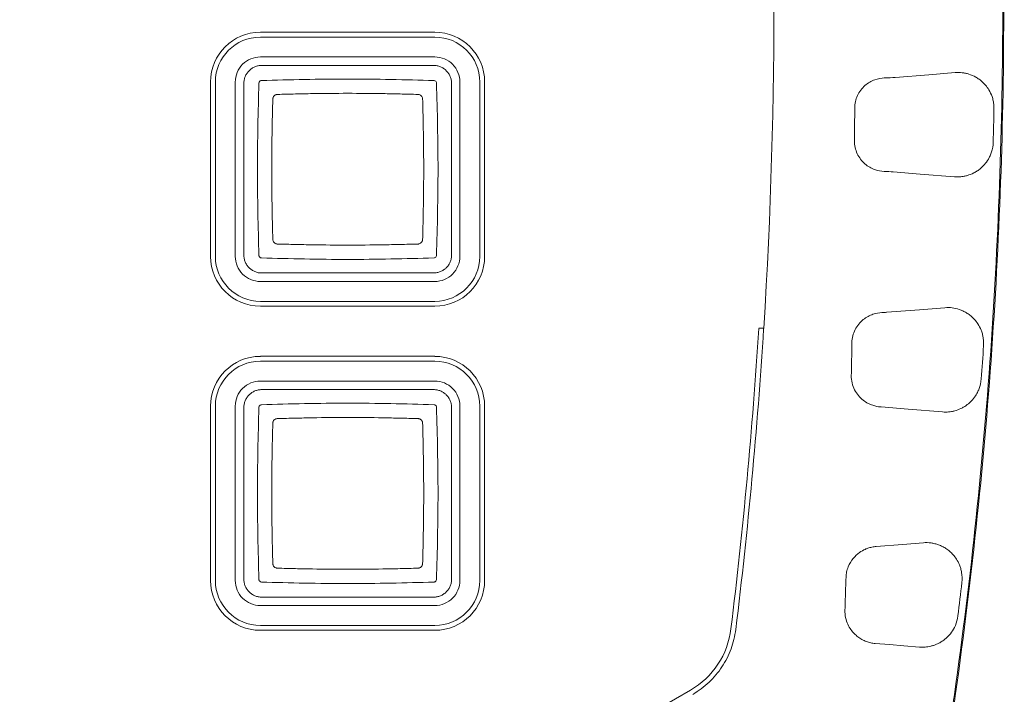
# Model space of a CAD drawing. Header units: inches. Extents: x 0.3 to 21.7, y 0.2 to 16.6.
# Tile 10 of 18: x 10.6 to 12.7, y 10 to 11.3. Entities that reach past the tile are written whole.
import ezdxf

# ---------------------------------------------------------------- set-up
doc = ezdxf.new("R2010")
doc.units = ezdxf.units.IN
doc.header["$MEASUREMENT"] = 0

msp = doc.modelspace()

# ---------------------------------------------------------------- linework, layer by layer
at = {"color": 7, "linetype": 'Continuous', "lineweight": 15}
for p, q in [((11.1441, 11.3216), (11.5041, 11.3216)), ((11.1441, 11.3116), (11.5041, 11.3116)), ((11.5041, 11.2705), (11.1441, 11.2705)), ((11.1472, 11.253), (11.5015, 11.253)), ((11.0413, 10.8588), (11.0413, 11.2188)), ((11.0513, 10.8588), (11.0513, 11.2188)), ((11.0924, 11.2188), (11.0924, 10.8588)), ((11.11, 10.8617), (11.11, 11.2159)), ((11.5386, 11.2159), (11.5386, 10.8617)), ((11.5558, 10.8588), (11.5558, 11.2188)), ((11.5968, 11.2188), (11.5968, 10.8588)), ((11.6068, 11.2188), (11.6068, 10.8588)), ((12.6575, 11.1648), (12.6575, 11.1632)), ((11.1441, 10.8071), (11.5041, 10.8071)), ((11.5015, 10.8246), (11.1472, 10.8246)), ((11.5041, 10.7661), (11.1441, 10.7661)), ((11.5041, 10.7561), (11.1441, 10.7561)), ((12.1723, 10.7104), (12.1826, 10.7104)), ((11.1441, 10.6526), (11.5041, 10.6526)), ((11.1441, 10.6426), (11.5041, 10.6426)), ((11.5041, 10.6015), (11.1441, 10.6015)), ((11.1472, 10.5839), (11.5015, 10.5839)), ((11.0413, 10.1898), (11.0413, 10.5498)), ((11.0513, 10.1898), (11.0513, 10.5498)), ((11.0924, 10.5498), (11.0924, 10.1898)), ((11.11, 10.1926), (11.11, 10.5468)), ((11.5386, 10.5468), (11.5386, 10.1926)), ((11.5558, 10.1898), (11.5558, 10.5498)), ((11.5968, 10.5498), (11.5968, 10.1898)), ((11.6068, 10.5498), (11.6068, 10.1898)), ((11.1441, 10.1381), (11.5041, 10.1381)), ((11.5015, 10.1555), (11.1472, 10.1555)), ((11.5041, 10.0971), (11.1441, 10.0971)), ((11.5041, 10.0871), (11.1441, 10.0871)), ((11.5523, 9.6871), (12.0312, 9.9636))]:
    msp.add_line(p, q, dxfattribs=at)
at = {"color": 7, "linetype": 'Continuous', "lineweight": 15, "flags": 128}
for points in [[(12.4539, 11.2284), (12.5231, 11.2339), (12.5776, 11.2382)], [(12.576, 11.0232), (12.5051, 11.0288), (12.4495, 11.0333)], [(12.4364, 10.7435), (12.5035, 10.7488), (12.5563, 10.753)], [(12.5514, 10.5378), (12.4804, 10.5435), (12.4245, 10.548)], [(12.4144, 10.2601), (12.469, 10.2644), (12.5118, 10.2678)], [(12.5037, 10.0525), (12.4716, 10.0551), (12.442, 10.0575), (12.4124, 10.0598)]]:
    msp.add_lwpolyline(points, dxfattribs=at)
at = {"color": 7, "linetype": 'Continuous', "lineweight": 15}
for centre, radius, start, end in [((1.6221, 11.3733), 10.5813, 356.40798, 4.05136), ((11.1441, 11.2188), 0.1027, 90, 180), ((11.5041, 11.2188), 0.1027, 0, 90), ((11.1441, 11.2188), 0.0927, 90, 180), ((11.5041, 11.2188), 0.0927, 0, 90), ((11.1441, 10.8588), 0.1027, 180, 270), ((11.1441, 10.8588), 0.0927, 180, 270), ((11.5041, 10.8588), 0.0927, 270, 360), ((11.5041, 10.8588), 0.1027, 270, 360), ((1.6221, 11.3733), 10.571, 353.02749, 356.40446), ((1.6221, 11.3733), 10.581, 353.02749, 356.40786), ((11.1441, 10.5498), 0.1027, 90, 180), ((11.5041, 10.5498), 0.1027, 0, 90), ((11.1441, 10.5498), 0.0927, 90, 180), ((11.5041, 10.5498), 0.0927, 0, 90), ((11.1441, 10.1898), 0.1027, 180, 270), ((11.1441, 10.1898), 0.0927, 180, 270), ((11.5041, 10.1898), 0.0927, 270, 360), ((11.5041, 10.1898), 0.1027, 270, 360), ((11.9463, 10.1107), 0.1699, 299.9978, 353.0295)]:
    msp.add_arc(centre, radius, start, end, dxfattribs=at)
for points, knots in [([(8.5307, 13.5042), (9.5141, 13.5042), (10.4975, 13.5042), (11.6038, 13.5042), (11.7267, 13.5042), (11.9111, 13.5042), (11.9725, 13.5042), (12.0494, 13.5042), (12.0647, 13.5042), (12.0954, 13.5042), (12.111, 13.5041), (12.157, 13.5007), (12.187, 13.4952), (12.2456, 13.478), (12.2745, 13.4661), (12.3281, 13.437), (12.3533, 13.4198), (12.4002, 13.3797), (12.4212, 13.3574), (12.4582, 13.3089), (12.4743, 13.2823), (12.5004, 13.2269), (12.5104, 13.1981), (12.5208, 13.1533), (12.5232, 13.1381), (12.5285, 13.1078), (12.5311, 13.0926), (12.544, 13.0169), (12.5538, 12.9562), (12.5998, 12.6523), (12.6278, 12.4078), (12.666, 11.918), (12.6762, 11.6726), (12.6788, 11.1807), (12.6711, 10.9352), (12.6381, 10.4451), (12.6126, 10.2003), (12.5698, 9.8958), (12.5607, 9.835), (12.5462, 9.7439), (12.5412, 9.7136), (12.531, 9.6529), (12.5263, 9.6227), (12.5083, 9.5319), (12.4829, 9.4733), (12.4287, 9.3979), (12.4076, 9.3744), (12.3613, 9.333), (12.3363, 9.3148), (12.255, 9.2686), (12.1946, 9.2497), (12.101, 9.2415), (12.0698, 9.2425), (12.0074, 9.2425), (11.9762, 9.2425), (11.8204, 9.2425), (11.6957, 9.2425), (11.0721, 9.2425), (10.5733, 9.2425), (9.8251, 9.2425), (9.5757, 9.2425), (9.2016, 9.2425), (9.0769, 9.2425), (8.8898, 9.2425), (8.8275, 9.2425), (8.7339, 9.2425), (8.7028, 9.2425), (8.656, 9.2425), (8.6404, 9.2425), (8.6092, 9.2425), (8.5934, 9.2425), (8.5781, 9.2425)], [0.5, 0.5, 0.5, 0.5, 0.625, 0.625, 0.640625, 0.640625, 0.6484375, 0.6484375, 0.6503906, 0.6503906, 0.6523438, 0.6523438, 0.65625, 0.65625, 0.6601563, 0.6601563, 0.6640625, 0.6640625, 0.6679688, 0.6679688, 0.671875, 0.671875, 0.6757813, 0.6757813, 0.6777344, 0.6777344, 0.6796875, 0.6796875, 0.6875, 0.6875, 0.71875, 0.71875, 0.75, 0.75, 0.78125, 0.78125, 0.8125, 0.8125, 0.8203125, 0.8203125, 0.8242188, 0.8242188, 0.828125, 0.828125, 0.8359375, 0.8359375, 0.8398438, 0.8398438, 0.84375, 0.84375, 0.8515625, 0.8515625, 0.8554688, 0.8554688, 0.859375, 0.859375, 0.875, 0.875, 0.9375, 0.9375, 0.96875, 0.96875, 0.984375, 0.984375, 0.9921875, 0.9921875, 0.9960938, 0.9960938, 0.9980469, 0.9980469, 1, 1, 1, 1]), ([(8.5781, 13.5021), (9.5526, 13.5021), (10.6489, 13.5021), (11.7451, 13.5021), (11.9278, 13.5021), (11.9888, 13.5021), (12.0649, 13.5021), (12.0801, 13.5022), (12.1029, 13.5019), (12.1105, 13.5018), (12.1257, 13.501), (12.1332, 13.5003), (12.1557, 13.4979), (12.1707, 13.4955), (12.2004, 13.4891), (12.2152, 13.485), (12.2588, 13.4706), (12.2864, 13.4582), (12.3255, 13.4353), (12.3382, 13.427), (12.3627, 13.4089), (12.3747, 13.3991), (12.4084, 13.3683), (12.4285, 13.3456), (12.455, 13.3084), (12.4633, 13.2954), (12.4783, 13.2688), (12.4851, 13.2551), (12.4971, 13.2273), (12.5024, 13.2131), (12.5114, 13.1841), (12.5152, 13.1692), (12.5196, 13.1466), (12.521, 13.1391), (12.5236, 13.1239), (12.5249, 13.1164), (12.5288, 13.0937), (12.5314, 13.0786), (12.5442, 13.0029), (12.5538, 12.9423), (12.5812, 12.7602), (12.5972, 12.6383), (12.6248, 12.3945), (12.6364, 12.2726), (12.6644, 11.9067), (12.6743, 11.6627), (12.6765, 11.1745), (12.6688, 10.9304), (12.6357, 10.4419), (12.6102, 10.1973), (12.5673, 9.8933), (12.5582, 9.8326), (12.5437, 9.7416), (12.5387, 9.7114), (12.5311, 9.6659), (12.5286, 9.6508), (12.5247, 9.6281), (12.5234, 9.6205), (12.5207, 9.6054), (12.5193, 9.5979), (12.5116, 9.5604), (12.5023, 9.5312), (12.4837, 9.4887), (12.4766, 9.4747), (12.4612, 9.4478), (12.4528, 9.4348), (12.4346, 9.4099), (12.4249, 9.3979), (12.4041, 9.375), (12.3929, 9.364), (12.358, 9.333), (12.3329, 9.3151), (12.2925, 9.2924), (12.2784, 9.2855), (12.2498, 9.2733), (12.2352, 9.268), (12.191, 9.2545), (12.1606, 9.2486), (12.1217, 9.2454), (12.1139, 9.245), (12.0983, 9.2445), (12.0905, 9.2444), (12.0671, 9.2444), (12.0516, 9.2446), (12.0048, 9.2446), (11.8491, 9.2446), (10.6964, 9.2446), (9.5749, 9.2446), (8.5781, 9.2446)], [0, 0, 0, 0, 0.25, 0.28125, 0.28125, 0.296875, 0.296875, 0.300781, 0.300781, 0.302734, 0.302734, 0.304688, 0.304688, 0.308594, 0.308594, 0.3125, 0.3125, 0.320313, 0.320313, 0.324219, 0.324219, 0.328125, 0.328125, 0.335938, 0.335938, 0.339844, 0.339844, 0.34375, 0.34375, 0.347656, 0.347656, 0.351563, 0.351563, 0.353516, 0.353516, 0.355469, 0.355469, 0.359375, 0.359375, 0.375, 0.375, 0.40625, 0.40625, 0.4375, 0.4375, 0.5, 0.5, 0.5625, 0.5625, 0.625, 0.625, 0.640625, 0.640625, 0.648438, 0.648438, 0.652344, 0.652344, 0.654297, 0.654297, 0.65625, 0.65625, 0.664063, 0.664063, 0.667969, 0.667969, 0.671875, 0.671875, 0.675781, 0.675781, 0.679688, 0.679688, 0.6875, 0.6875, 0.691406, 0.691406, 0.695313, 0.695313, 0.703125, 0.703125, 0.705078, 0.705078, 0.707031, 0.707031, 0.710938, 0.710938, 0.71875, 0.75, 1, 1, 1, 1]), ([(11.1441, 11.2705), (11.1373, 11.2705), (11.1305, 11.2692), (11.118, 11.264), (11.1123, 11.2602), (11.1027, 11.2506), (11.0989, 11.2449), (11.0937, 11.2324), (11.0924, 11.2256), (11.0924, 11.2188)], [0, 0, 0, 0, 0.25, 0.25, 0.5, 0.5, 0.75, 0.75, 1, 1, 1, 1]), ([(11.11, 11.2159), (11.1101, 11.2171), (11.1101, 11.2195), (11.1107, 11.2231), (11.1116, 11.2267), (11.1132, 11.2312), (11.1161, 11.2367), (11.1207, 11.2423), (11.1264, 11.247), (11.1329, 11.2504), (11.1399, 11.2526), (11.1447, 11.2529), (11.1472, 11.253)], [0, 0, 0, 0, 0.062928, 0.125203, 0.187431, 0.250218, 0.374994, 0.500146, 0.624922, 0.750075, 0.874754, 1, 1, 1, 1]), ([(11.5015, 11.253), (11.5027, 11.253), (11.5052, 11.2529), (11.5088, 11.2524), (11.5123, 11.2515), (11.5169, 11.2498), (11.5223, 11.247), (11.5279, 11.2423), (11.5326, 11.2367), (11.536, 11.2302), (11.5382, 11.2232), (11.5385, 11.2183), (11.5386, 11.2159)], [0, 0, 0, 0, 0.062928, 0.125203, 0.187431, 0.250218, 0.374994, 0.500146, 0.624922, 0.750075, 0.874754, 1, 1, 1, 1]), ([(11.5558, 11.2188), (11.5558, 11.2256), (11.5544, 11.2324), (11.5492, 11.2449), (11.5454, 11.2506), (11.5358, 11.2602), (11.5301, 11.264), (11.5176, 11.2692), (11.5108, 11.2705), (11.5041, 11.2705)], [0, 0, 0, 0, 0.25, 0.25, 0.5, 0.5, 0.75, 0.75, 1, 1, 1, 1]), ([(12.6341, 11.2186), (12.6317, 11.2208), (12.6293, 11.2227), (12.6246, 11.2262), (12.6222, 11.2276), (12.6152, 11.2316), (12.6105, 11.2336), (12.6034, 11.2358), (12.6011, 11.2364), (12.5964, 11.2374), (12.594, 11.2378), (12.587, 11.2386), (12.5823, 11.2386), (12.5776, 11.2382)], [0.001154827, 0.001154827, 0.001154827, 0.001154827, 0.001573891, 0.001573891, 0.001992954, 0.001992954, 0.002831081, 0.002831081, 0.003250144, 0.003250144, 0.003669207, 0.003669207, 0.004507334, 0.004507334, 0.004507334, 0.004507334]), ([(11.1412, 11.2168), (11.1395, 11.1576), (11.1381, 11.0982), (11.1381, 10.9794), (11.1395, 10.92), (11.1412, 10.8608)], [0, 0, 0, 0, 0.5, 0.5, 1, 1, 1, 1]), ([(11.1452, 11.2217), (11.1443, 11.2214), (11.1434, 11.2209), (11.1428, 11.2203), (11.1418, 11.2194), (11.1413, 11.2181), (11.1412, 11.2168)], [0, 0, 0, 0, 0.0000688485, 0.0000688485, 0.0000688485, 0.000164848, 0.000164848, 0.000164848, 0.000164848]), ([(11.5024, 11.2218), (11.4432, 11.2236), (11.3837, 11.225), (11.2649, 11.225), (11.2055, 11.2236), (11.1462, 11.2218)], [0, 0, 0, 0, 0.5, 0.5, 1, 1, 1, 1]), ([(11.5073, 11.2179), (11.507, 11.2188), (11.5066, 11.2196), (11.5059, 11.2203), (11.505, 11.2212), (11.5037, 11.2218), (11.5024, 11.2218)], [0, 0, 0, 0, 0.000068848, 0.000068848, 0.000068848, 0.000164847, 0.000164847, 0.000164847, 0.000164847]), ([(11.5074, 10.8608), (11.5092, 10.92), (11.5106, 10.9794), (11.5106, 11.0982), (11.5092, 11.1576), (11.5074, 11.2168)], [0, 0, 0, 0, 0.5, 0.5, 1, 1, 1, 1]), ([(12.3702, 11.1652), (12.3702, 11.1696), (12.3707, 11.174), (12.3726, 11.1825), (12.374, 11.1868), (12.3777, 11.1947), (12.38, 11.1985), (12.3852, 11.2054), (12.3881, 11.2086), (12.3944, 11.2141), (12.3977, 11.2165), (12.4046, 11.2205), (12.4081, 11.2221), (12.4185, 11.2259), (12.4252, 11.2269), (12.4312, 11.2272)], [0, 0, 0, 0, 0.125, 0.125, 0.25, 0.25, 0.375, 0.375, 0.5, 0.5, 0.625, 0.625, 0.75, 0.75, 1, 1, 1, 1]), ([(12.6341, 11.2186), (12.6367, 11.2161), (12.6393, 11.2134), (12.6442, 11.207), (12.6466, 11.2035), (12.6511, 11.1951), (12.6532, 11.1902), (12.6556, 11.1816), (12.6562, 11.1786), (12.6572, 11.172), (12.6575, 11.1684), (12.6575, 11.1648)], [0, 0, 0, 0, 0.25, 0.25, 0.5, 0.5, 0.75, 0.75, 0.875, 0.875, 1, 1, 1, 1]), ([(11.1794, 11.1932), (11.1788, 11.1932), (11.1775, 11.1931), (11.1752, 11.1923), (11.1725, 11.1905), (11.1708, 11.1879), (11.17, 11.1855), (11.1699, 11.1843), (11.1698, 11.1836)], [0, 0, 0, 0, 0.125558, 0.251051, 0.500205, 0.749451, 0.874693, 1, 1, 1, 1]), ([(11.1794, 11.1932), (11.1917, 11.1935), (11.2159, 11.1942), (11.2642, 11.1951), (11.3243, 11.1957), (11.3845, 11.1951), (11.4328, 11.1942), (11.4569, 11.1935), (11.4693, 11.1932)], [0, 0, 0, 0, 0.1279667, 0.2500052, 0.5000004, 0.7499951, 0.8720536, 1, 1, 1, 1]), ([(11.4788, 11.1836), (11.4788, 11.1843), (11.4787, 11.1855), (11.4779, 11.1879), (11.4761, 11.1905), (11.4735, 11.1923), (11.4711, 11.1931), (11.4699, 11.1932), (11.4693, 11.1932)], [0, 0, 0, 0, 0.125558, 0.251051, 0.500205, 0.749451, 0.874693, 1, 1, 1, 1]), ([(11.1698, 10.8939), (11.1695, 10.9063), (11.1689, 10.9304), (11.1679, 10.9787), (11.1674, 11.0388), (11.1679, 11.0989), (11.1689, 11.1472), (11.1695, 11.1713), (11.1698, 11.1836)], [0, 0, 0, 0, 0.1279446, 0.2500052, 0.5000004, 0.7499951, 0.8720349, 1, 1, 1, 1]), ([(11.4788, 11.1836), (11.4792, 11.1713), (11.4798, 11.1472), (11.4807, 11.0989), (11.4813, 11.0388), (11.4807, 10.9787), (11.4798, 10.9304), (11.4792, 10.9063), (11.4788, 10.8939)], [0, 0, 0, 0, 0.127942, 0.250005, 0.5, 0.749995, 0.872052, 1, 1, 1, 1]), ([(12.4308, 11.0343), (12.425, 11.0346), (12.4185, 11.0356), (12.4081, 11.0393), (12.4046, 11.0409), (12.3978, 11.0448), (12.3943, 11.0472), (12.3879, 11.0528), (12.385, 11.0559), (12.3797, 11.0629), (12.3773, 11.0668), (12.3736, 11.0749), (12.3721, 11.0793), (12.3702, 11.0882), (12.3697, 11.0927), (12.3697, 11.0973)], [0, 0, 0, 0, 0.25, 0.25, 0.375, 0.375, 0.5, 0.5, 0.625, 0.625, 0.75, 0.75, 0.875, 0.875, 1, 1, 1, 1]), ([(12.6559, 11.0947), (12.6557, 11.0873), (12.6543, 11.0804), (12.6515, 11.0716), (12.6505, 11.0689), (12.6482, 11.0639), (12.6471, 11.0617), (12.6434, 11.0553), (12.6407, 11.0518), (12.6354, 11.0455), (12.6326, 11.0428), (12.6298, 11.0405)], [0, 0, 0, 0, 0.25, 0.25, 0.375, 0.375, 0.5, 0.5, 0.75, 0.75, 1, 1, 1, 1]), ([(12.4495, 11.0333), (12.4494, 11.0333), (12.4494, 11.0333), (12.4494, 11.0333), (12.4493, 11.0333), (12.4493, 11.0333), (12.4492, 11.0333), (12.4492, 11.0333), (12.4491, 11.0333), (12.449, 11.0333)], [0, 0, 0, 0, 0.00000707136, 0.00000707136, 0.00000707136, 0.00001414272, 0.00001414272, 0.00001414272, 0.00002747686, 0.00002747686, 0.00002747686, 0.00002747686]), ([(12.6298, 11.0405), (12.6274, 11.0385), (12.6251, 11.0368), (12.6206, 11.0337), (12.6183, 11.0324), (12.6115, 11.0289), (12.607, 11.0271), (12.6003, 11.0252), (12.5981, 11.0247), (12.5936, 11.0238), (12.5914, 11.0235), (12.5847, 11.0228), (12.5804, 11.0228), (12.576, 11.0232)], [0.001163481, 0.001163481, 0.001163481, 0.001163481, 0.001555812, 0.001555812, 0.001948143, 0.001948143, 0.002732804, 0.002732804, 0.003125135, 0.003125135, 0.003517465, 0.003517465, 0.004302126, 0.004302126, 0.004302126, 0.004302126]), ([(11.1698, 10.8939), (11.1699, 10.8933), (11.17, 10.8921), (11.1708, 10.8897), (11.1725, 10.8871), (11.1752, 10.8853), (11.1775, 10.8845), (11.1788, 10.8844), (11.1794, 10.8844)], [0, 0, 0, 0, 0.125307, 0.250549, 0.499795, 0.748949, 0.874442, 1, 1, 1, 1]), ([(11.4693, 10.8844), (11.4699, 10.8844), (11.4711, 10.8845), (11.4735, 10.8853), (11.4761, 10.8871), (11.4779, 10.8897), (11.4787, 10.8921), (11.4788, 10.8933), (11.4788, 10.8939)], [0, 0, 0, 0, 0.125558, 0.251051, 0.500205, 0.749451, 0.874693, 1, 1, 1, 1]), ([(11.4693, 10.8844), (11.4569, 10.8841), (11.4328, 10.8834), (11.3845, 10.8825), (11.3243, 10.8819), (11.2642, 10.8825), (11.2159, 10.8834), (11.1917, 10.8841), (11.1794, 10.8844)], [0, 0, 0, 0, 0.1279417, 0.2500052, 0.5000004, 0.7499951, 0.8720458, 1, 1, 1, 1]), ([(11.0924, 10.8588), (11.0924, 10.8521), (11.0937, 10.8453), (11.0989, 10.8328), (11.1027, 10.8271), (11.1123, 10.8175), (11.118, 10.8137), (11.1305, 10.8085), (11.1373, 10.8071), (11.1441, 10.8071)], [0, 0, 0, 0, 0.25, 0.25, 0.5, 0.5, 0.75, 0.75, 1, 1, 1, 1]), ([(11.1472, 10.8246), (11.1459, 10.8246), (11.1435, 10.8247), (11.1399, 10.8252), (11.1364, 10.8261), (11.1318, 10.8278), (11.1264, 10.8306), (11.1207, 10.8353), (11.1161, 10.8409), (11.1127, 10.8474), (11.1104, 10.8544), (11.1102, 10.8593), (11.11, 10.8617)], [0, 0, 0, 0, 0.062928, 0.125203, 0.187431, 0.250218, 0.374994, 0.500146, 0.624922, 0.750075, 0.874754, 1, 1, 1, 1]), ([(11.1414, 10.8597), (11.1416, 10.8588), (11.1421, 10.858), (11.1428, 10.8573), (11.1437, 10.8564), (11.145, 10.8558), (11.1462, 10.8558)], [0, 0, 0, 0, 0.0000688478, 0.0000688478, 0.0000688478, 0.000164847, 0.000164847, 0.000164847, 0.000164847]), ([(11.1462, 10.8558), (11.2055, 10.854), (11.2649, 10.8526), (11.3837, 10.8526), (11.4432, 10.854), (11.5024, 10.8558)], [0, 0, 0, 0, 0.5, 0.5, 1, 1, 1, 1]), ([(11.5386, 10.8617), (11.5386, 10.8605), (11.5385, 10.8581), (11.538, 10.8545), (11.5371, 10.8509), (11.5355, 10.8463), (11.5326, 10.8409), (11.5279, 10.8353), (11.5223, 10.8306), (11.5158, 10.8272), (11.5088, 10.825), (11.5039, 10.8247), (11.5015, 10.8246)], [0, 0, 0, 0, 0.062928, 0.125203, 0.187431, 0.250218, 0.374994, 0.500146, 0.624922, 0.750075, 0.874754, 1, 1, 1, 1]), ([(11.5035, 10.8559), (11.5044, 10.8562), (11.5052, 10.8566), (11.5059, 10.8573), (11.5068, 10.8582), (11.5074, 10.8595), (11.5074, 10.8608)], [0, 0, 0, 0, 0.0000688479, 0.0000688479, 0.0000688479, 0.000164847, 0.000164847, 0.000164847, 0.000164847]), ([(11.5041, 10.8071), (11.5108, 10.8071), (11.5176, 10.8085), (11.5301, 10.8137), (11.5358, 10.8175), (11.5454, 10.8271), (11.5492, 10.8328), (11.5544, 10.8453), (11.5558, 10.8521), (11.5558, 10.8588)], [0, 0, 0, 0, 0.25, 0.25, 0.5, 0.5, 0.75, 0.75, 1, 1, 1, 1]), ([(12.5563, 10.753), (12.5613, 10.7534), (12.5662, 10.7533), (12.5761, 10.7521), (12.581, 10.751), (12.5884, 10.7485), (12.5909, 10.7475), (12.5958, 10.7452), (12.5982, 10.7439), (12.6031, 10.741), (12.6055, 10.7393), (12.6104, 10.7355), (12.6128, 10.7333), (12.6153, 10.7308)], [0.003351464, 0.003351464, 0.003351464, 0.003351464, 0.004240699, 0.004240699, 0.005129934, 0.005129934, 0.005574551, 0.005574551, 0.006019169, 0.006019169, 0.006463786, 0.006463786, 0.006908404, 0.006908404, 0.006908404, 0.006908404]), ([(12.3644, 10.6809), (12.3645, 10.6856), (12.3651, 10.6902), (12.3673, 10.6992), (12.369, 10.7036), (12.3731, 10.7118), (12.3756, 10.7156), (12.3812, 10.7225), (12.3843, 10.7256), (12.3942, 10.7336), (12.4013, 10.7372), (12.4145, 10.7416), (12.4206, 10.7425), (12.4258, 10.7428)], [0, 0, 0, 0, 0.125, 0.125, 0.25, 0.25, 0.375, 0.375, 0.5, 0.5, 0.75, 0.75, 1, 1, 1, 1]), ([(12.4258, 10.7428), (12.4268, 10.7429), (12.4278, 10.7429), (12.4288, 10.743), (12.4298, 10.743), (12.4307, 10.7431), (12.4316, 10.7431), (12.4331, 10.7432), (12.4344, 10.7433), (12.4356, 10.7434)], [0, 0, 0, 0, 0.0001436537, 0.0001436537, 0.0001436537, 0.0002873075, 0.0002873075, 0.0002873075, 0.0005111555, 0.0005111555, 0.0005111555, 0.0005111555]), ([(12.4356, 10.7434), (12.4357, 10.7434), (12.4357, 10.7434), (12.4358, 10.7434), (12.4359, 10.7434), (12.436, 10.7434), (12.436, 10.7434), (12.4362, 10.7435), (12.4363, 10.7435), (12.4364, 10.7435)], [0.00000000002, 0.00000000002, 0.00000000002, 0.00000000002, 0.00001316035, 0.00001316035, 0.00001316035, 0.0000263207, 0.0000263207, 0.0000263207, 0.00005260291, 0.00005260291, 0.00005260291, 0.00005260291]), ([(12.6153, 10.7308), (12.6178, 10.7282), (12.6203, 10.7253), (12.625, 10.7186), (12.6273, 10.7148), (12.6304, 10.7081), (12.6314, 10.7057), (12.6331, 10.7006), (12.6339, 10.6978), (12.6358, 10.6888), (12.6365, 10.6818), (12.636, 10.6744)], [0, 0, 0, 0, 0.25, 0.25, 0.5, 0.5, 0.625, 0.625, 0.75, 0.75, 1, 1, 1, 1]), ([(12.3631, 10.613), (12.3633, 10.6205), (12.3634, 10.628), (12.3636, 10.6355), (12.3637, 10.6431), (12.3639, 10.6506), (12.364, 10.6582), (12.3642, 10.6658), (12.3643, 10.6733), (12.3644, 10.6809)], [0, 0, 0, 0, 0.0005715, 0.0005715, 0.0005715, 0.001148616, 0.001148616, 0.001148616, 0.001725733, 0.001725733, 0.001725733, 0.001725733]), ([(12.4228, 10.5482), (12.4186, 10.5486), (12.4134, 10.5494), (12.4043, 10.5525), (12.401, 10.5538), (12.3943, 10.5573), (12.3909, 10.5594), (12.3841, 10.5648), (12.3808, 10.5679), (12.3748, 10.575), (12.3721, 10.5791), (12.3654, 10.5923), (12.3629, 10.6026), (12.3631, 10.613)], [0, 0, 0, 0, 0.25, 0.25, 0.375, 0.375, 0.5, 0.5, 0.625, 0.625, 0.75, 0.75, 1, 1, 1, 1]), ([(12.6311, 10.6059), (12.6306, 10.5986), (12.6289, 10.5917), (12.6257, 10.583), (12.6245, 10.5803), (12.6221, 10.5755), (12.6208, 10.5733), (12.6168, 10.5671), (12.6139, 10.5637), (12.6083, 10.5577), (12.6054, 10.5551), (12.6025, 10.5529)], [0, 0, 0, 0, 0.25, 0.25, 0.375, 0.375, 0.5, 0.5, 0.75, 0.75, 1, 1, 1, 1]), ([(11.1441, 10.6015), (11.1373, 10.6015), (11.1305, 10.6002), (11.118, 10.595), (11.1123, 10.5912), (11.1027, 10.5816), (11.0989, 10.5759), (11.0937, 10.5634), (11.0924, 10.5566), (11.0924, 10.5498)], [0, 0, 0, 0, 0.25, 0.25, 0.5, 0.5, 0.75, 0.75, 1, 1, 1, 1]), ([(11.11, 10.5468), (11.1101, 10.548), (11.1101, 10.5504), (11.1107, 10.554), (11.1116, 10.5576), (11.1132, 10.5621), (11.1161, 10.5675), (11.1207, 10.5732), (11.1264, 10.5779), (11.1329, 10.5813), (11.1399, 10.5835), (11.1447, 10.5838), (11.1472, 10.5839)], [0, 0, 0, 0, 0.062928, 0.125203, 0.187431, 0.250218, 0.374994, 0.500146, 0.624922, 0.750075, 0.874754, 1, 1, 1, 1]), ([(11.5015, 10.5839), (11.5027, 10.5839), (11.5052, 10.5838), (11.5088, 10.5832), (11.5123, 10.5824), (11.5169, 10.5807), (11.5223, 10.5779), (11.5279, 10.5732), (11.5326, 10.5675), (11.536, 10.5611), (11.5382, 10.5541), (11.5385, 10.5492), (11.5386, 10.5468)], [0, 0, 0, 0, 0.062928, 0.125203, 0.187431, 0.250218, 0.374994, 0.500146, 0.624922, 0.750075, 0.874754, 1, 1, 1, 1]), ([(11.5558, 10.5498), (11.5558, 10.5566), (11.5544, 10.5634), (11.5492, 10.5759), (11.5454, 10.5816), (11.5358, 10.5912), (11.5301, 10.595), (11.5176, 10.6002), (11.5108, 10.6015), (11.5041, 10.6015)], [0, 0, 0, 0, 0.25, 0.25, 0.5, 0.5, 0.75, 0.75, 1, 1, 1, 1]), ([(11.1412, 10.5477), (11.1395, 10.4885), (11.1381, 10.4291), (11.1381, 10.3103), (11.1395, 10.2509), (11.1412, 10.1917)], [0, 0, 0, 0, 0.5, 0.5, 1, 1, 1, 1]), ([(11.1452, 10.5525), (11.1443, 10.5523), (11.1434, 10.5518), (11.1428, 10.5512), (11.1418, 10.5502), (11.1413, 10.549), (11.1412, 10.5477)], [0, 0, 0, 0, 0.0000688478, 0.0000688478, 0.0000688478, 0.000164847, 0.000164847, 0.000164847, 0.000164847]), ([(11.5024, 10.5527), (11.4432, 10.5545), (11.3837, 10.5559), (11.2649, 10.5559), (11.2055, 10.5545), (11.1462, 10.5527)], [0, 0, 0, 0, 0.5, 0.5, 1, 1, 1, 1]), ([(11.5073, 10.5488), (11.507, 10.5497), (11.5066, 10.5505), (11.5059, 10.5512), (11.505, 10.5521), (11.5037, 10.5527), (11.5024, 10.5527)], [0, 0, 0, 0, 0.0000688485, 0.0000688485, 0.0000688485, 0.000164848, 0.000164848, 0.000164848, 0.000164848]), ([(11.5074, 10.1917), (11.5092, 10.2509), (11.5106, 10.3103), (11.5106, 10.4291), (11.5092, 10.4885), (11.5074, 10.5477)], [0, 0, 0, 0, 0.5, 0.5, 1, 1, 1, 1]), ([(12.4233, 10.5481), (12.4232, 10.5481), (12.4232, 10.5482), (12.4232, 10.5482), (12.4231, 10.5482), (12.4231, 10.5482), (12.4231, 10.5482), (12.423, 10.5482), (12.4229, 10.5482), (12.4228, 10.5482)], [0, 0, 0, 0, 0.00000686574, 0.00000686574, 0.00000686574, 0.00001373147, 0.00001373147, 0.00001373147, 0.00002734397, 0.00002734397, 0.00002734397, 0.00002734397]), ([(12.6025, 10.5529), (12.6002, 10.5511), (12.598, 10.5496), (12.5936, 10.547), (12.5914, 10.5458), (12.5849, 10.5427), (12.5806, 10.5412), (12.5743, 10.5395), (12.5722, 10.5391), (12.5679, 10.5383), (12.5658, 10.5381), (12.5596, 10.5375), (12.5555, 10.5375), (12.5514, 10.5378)], [0.001158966, 0.001158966, 0.001158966, 0.001158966, 0.001525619, 0.001525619, 0.001892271, 0.001892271, 0.002625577, 0.002625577, 0.00299223, 0.00299223, 0.003358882, 0.003358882, 0.004092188, 0.004092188, 0.004092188, 0.004092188]), ([(11.1794, 10.5241), (11.1788, 10.5241), (11.1775, 10.5239), (11.1752, 10.5232), (11.1725, 10.5214), (11.1708, 10.5188), (11.17, 10.5164), (11.1699, 10.5151), (11.1698, 10.5145)], [0, 0, 0, 0, 0.1255578, 0.2510509, 0.5002045, 0.7494509, 0.8746933, 1, 1, 1, 1]), ([(11.1794, 10.5241), (11.1917, 10.5244), (11.2159, 10.525), (11.2642, 10.526), (11.3243, 10.5266), (11.3845, 10.526), (11.4328, 10.525), (11.4569, 10.5244), (11.4693, 10.5241)], [0, 0, 0, 0, 0.127946, 0.250005, 0.5, 0.749995, 0.872034, 1, 1, 1, 1]), ([(11.4788, 10.5145), (11.4788, 10.5151), (11.4787, 10.5164), (11.4779, 10.5188), (11.4761, 10.5214), (11.4735, 10.5232), (11.4711, 10.5239), (11.4699, 10.524), (11.4693, 10.5241)], [0, 0, 0, 0, 0.125558, 0.251051, 0.500205, 0.749451, 0.874693, 1, 1, 1, 1]), ([(11.1698, 10.2248), (11.1695, 10.2372), (11.1689, 10.2613), (11.1679, 10.3096), (11.1674, 10.3697), (11.1679, 10.4298), (11.1689, 10.4781), (11.1695, 10.5022), (11.1698, 10.5145)], [0, 0, 0, 0, 0.127941, 0.250005, 0.5, 0.749995, 0.872047, 1, 1, 1, 1]), ([(11.4788, 10.5145), (11.4792, 10.5022), (11.4798, 10.4781), (11.4807, 10.4298), (11.4813, 10.3697), (11.4807, 10.3096), (11.4798, 10.2613), (11.4792, 10.2372), (11.4788, 10.2248)], [0, 0, 0, 0, 0.127966, 0.250005, 0.5, 0.749995, 0.872055, 1, 1, 1, 1]), ([(12.4144, 10.2601), (12.4116, 10.2599), (12.4087, 10.2594), (12.4029, 10.2582), (12.3999, 10.2574), (12.397, 10.2563)], [0.0019252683, 0.0019252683, 0.0019252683, 0.0019252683, 0.0024159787, 0.0024159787, 0.0029066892, 0.0029066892, 0.0029066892, 0.0029066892]), ([(12.5733, 10.243), (12.5708, 10.2457), (12.5684, 10.2481), (12.5634, 10.2523), (12.5609, 10.2542), (12.556, 10.2574), (12.5535, 10.2589), (12.5484, 10.2614), (12.5458, 10.2625), (12.542, 10.2639), (12.5407, 10.2644), (12.5381, 10.2651), (12.5368, 10.2655), (12.5329, 10.2665), (12.5303, 10.267), (12.5224, 10.268), (12.5172, 10.2682), (12.5118, 10.2678)], [0.00116819, 0.00116819, 0.00116819, 0.00116819, 0.001641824, 0.001641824, 0.002115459, 0.002115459, 0.002589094, 0.002589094, 0.003062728, 0.003062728, 0.003299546, 0.003299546, 0.003536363, 0.003536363, 0.004009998, 0.004009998, 0.004957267, 0.004957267, 0.004957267, 0.004957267]), ([(12.3523, 10.1967), (12.3524, 10.2003), (12.3528, 10.2039), (12.3543, 10.211), (12.3553, 10.2146), (12.3592, 10.2245), (12.3629, 10.2305), (12.3711, 10.2405), (12.3756, 10.2444), (12.3842, 10.2505), (12.3883, 10.2527), (12.3919, 10.2542)], [0, 0, 0, 0, 0.125, 0.125, 0.25, 0.25, 0.5, 0.5, 0.75, 0.75, 1, 1, 1, 1]), ([(12.3919, 10.2542), (12.3924, 10.2545), (12.3929, 10.2547), (12.3933, 10.2549), (12.3938, 10.2551), (12.3942, 10.2552), (12.3947, 10.2554), (12.3955, 10.2557), (12.3962, 10.256), (12.397, 10.2563)], [0.0000000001, 0.0000000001, 0.0000000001, 0.0000000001, 0.0000757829, 0.0000757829, 0.0000757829, 0.0001515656, 0.0001515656, 0.0001515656, 0.0002850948, 0.0002850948, 0.0002850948, 0.0002850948]), ([(12.5733, 10.243), (12.5757, 10.2402), (12.578, 10.2372), (12.5824, 10.2303), (12.5845, 10.2264), (12.5873, 10.2196), (12.5881, 10.2172), (12.5896, 10.2119), (12.5903, 10.2091), (12.5918, 10.2), (12.5921, 10.193), (12.5913, 10.1857)], [0, 0, 0, 0, 0.25, 0.25, 0.5, 0.5, 0.625, 0.625, 0.75, 0.75, 1, 1, 1, 1]), ([(11.1698, 10.2248), (11.1699, 10.2242), (11.17, 10.223), (11.1708, 10.2206), (11.1725, 10.218), (11.1752, 10.2162), (11.1775, 10.2154), (11.1788, 10.2153), (11.1794, 10.2153)], [0, 0, 0, 0, 0.125307, 0.250549, 0.499796, 0.748949, 0.874442, 1, 1, 1, 1]), ([(11.4693, 10.2153), (11.4699, 10.2153), (11.4711, 10.2154), (11.4735, 10.2162), (11.4761, 10.218), (11.4779, 10.2206), (11.4787, 10.223), (11.4788, 10.2242), (11.4788, 10.2248)], [0, 0, 0, 0, 0.125558, 0.251051, 0.500205, 0.749451, 0.874693, 1, 1, 1, 1]), ([(11.4693, 10.2153), (11.4569, 10.2149), (11.4328, 10.2143), (11.3845, 10.2134), (11.3243, 10.2128), (11.2642, 10.2134), (11.2159, 10.2143), (11.1917, 10.2149), (11.1794, 10.2153)], [0, 0, 0, 0, 0.127952, 0.250005, 0.5, 0.749995, 0.87206, 1, 1, 1, 1]), ([(12.35, 10.1288), (12.3503, 10.1363), (12.3505, 10.1437), (12.3508, 10.1512), (12.351, 10.1588), (12.3513, 10.1663), (12.3515, 10.1739), (12.3518, 10.1815), (12.352, 10.1891), (12.3523, 10.1967)], [0, 0, 0, 0, 0.000571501, 0.000571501, 0.000571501, 0.001151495, 0.001151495, 0.001151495, 0.001731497, 0.001731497, 0.001731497, 0.001731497]), ([(11.0924, 10.1898), (11.0924, 10.1831), (11.0937, 10.1763), (11.0989, 10.1638), (11.1027, 10.1581), (11.1123, 10.1485), (11.118, 10.1447), (11.1305, 10.1395), (11.1373, 10.1381), (11.1441, 10.1381)], [0, 0, 0, 0, 0.25, 0.25, 0.5, 0.5, 0.75, 0.75, 1, 1, 1, 1]), ([(11.1472, 10.1555), (11.1459, 10.1555), (11.1435, 10.1556), (11.1399, 10.1561), (11.1364, 10.157), (11.1318, 10.1586), (11.1264, 10.1615), (11.1207, 10.1662), (11.1161, 10.1718), (11.1127, 10.1783), (11.1104, 10.1853), (11.1102, 10.1902), (11.11, 10.1926)], [0, 0, 0, 0, 0.062928, 0.125203, 0.187431, 0.250218, 0.374994, 0.500146, 0.624922, 0.750075, 0.874754, 1, 1, 1, 1]), ([(11.1414, 10.1906), (11.1416, 10.1897), (11.1421, 10.1889), (11.1428, 10.1882), (11.1437, 10.1873), (11.145, 10.1867), (11.1462, 10.1867)], [0, 0, 0, 0, 0.0000688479, 0.0000688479, 0.0000688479, 0.000164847, 0.000164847, 0.000164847, 0.000164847]), ([(11.1462, 10.1867), (11.2055, 10.1849), (11.2649, 10.1835), (11.3837, 10.1835), (11.4432, 10.1849), (11.5024, 10.1867)], [0, 0, 0, 0, 0.5, 0.5, 1, 1, 1, 1]), ([(11.5386, 10.1926), (11.5386, 10.1914), (11.5385, 10.1889), (11.538, 10.1853), (11.5371, 10.1818), (11.5355, 10.1772), (11.5326, 10.1718), (11.5279, 10.1662), (11.5223, 10.1615), (11.5158, 10.1581), (11.5088, 10.1559), (11.5039, 10.1556), (11.5015, 10.1555)], [0, 0, 0, 0, 0.062928, 0.125203, 0.187431, 0.250218, 0.374994, 0.500146, 0.624922, 0.750075, 0.874754, 1, 1, 1, 1]), ([(11.5035, 10.1868), (11.5044, 10.1871), (11.5052, 10.1875), (11.5059, 10.1882), (11.5068, 10.1891), (11.5074, 10.1904), (11.5074, 10.1917)], [0, 0, 0, 0, 0.000068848, 0.000068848, 0.000068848, 0.000164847, 0.000164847, 0.000164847, 0.000164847]), ([(11.5041, 10.1381), (11.5108, 10.1381), (11.5176, 10.1395), (11.5301, 10.1447), (11.5358, 10.1485), (11.5454, 10.1581), (11.5492, 10.1638), (11.5544, 10.1763), (11.5558, 10.1831), (11.5558, 10.1898)], [0, 0, 0, 0, 0.25, 0.25, 0.5, 0.5, 0.75, 0.75, 1, 1, 1, 1]), ([(12.3693, 10.0803), (12.367, 10.0826), (12.3646, 10.0853), (12.36, 10.0917), (12.3578, 10.0954), (12.354, 10.1037), (12.3524, 10.1084), (12.3503, 10.1183), (12.3498, 10.1235), (12.35, 10.1288)], [0, 0, 0, 0, 0.25, 0.25, 0.5, 0.5, 0.75, 0.75, 1, 1, 1, 1]), ([(12.5832, 10.1171), (12.5823, 10.1098), (12.5803, 10.1029), (12.5754, 10.0915), (12.5726, 10.0869), (12.5669, 10.0789), (12.5639, 10.0756), (12.5579, 10.0699), (12.5549, 10.0675), (12.5519, 10.0654)], [0, 0, 0, 0, 0.25, 0.25, 0.5, 0.5, 0.75, 0.75, 1, 1, 1, 1]), ([(12.0362, 9.9549), (12.0483, 9.962), (12.0595, 9.9702), (12.0798, 9.9894), (12.0887, 10), (12.1039, 10.0231), (12.1103, 10.0357), (12.1198, 10.0616), (12.1231, 10.075), (12.1248, 10.0889)], [0, 0, 0, 0, 0.25, 0.25, 0.5, 0.5, 0.75, 0.75, 1, 1, 1, 1]), ([(12.4124, 10.0598), (12.4093, 10.0601), (12.4062, 10.0606), (12.4001, 10.0619), (12.3971, 10.0628), (12.3911, 10.0651), (12.3881, 10.0664), (12.3823, 10.0697), (12.3793, 10.0716), (12.3764, 10.0739)], [0.002137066, 0.002137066, 0.002137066, 0.002137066, 0.002682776, 0.002682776, 0.003228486, 0.003228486, 0.003774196, 0.003774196, 0.004319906, 0.004319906, 0.004319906, 0.004319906]), ([(12.5037, 10.0525), (12.5075, 10.0522), (12.5114, 10.0522), (12.5191, 10.0527), (12.523, 10.0533), (12.529, 10.0548), (12.531, 10.0553), (12.5351, 10.0567), (12.5371, 10.0575), (12.5413, 10.0593), (12.5433, 10.0603), (12.5476, 10.0626), (12.5497, 10.0639), (12.5519, 10.0654)], [0.003212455, 0.003212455, 0.003212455, 0.003212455, 0.00388746, 0.00388746, 0.004562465, 0.004562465, 0.004899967, 0.004899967, 0.00523747, 0.00523747, 0.005574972, 0.005574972, 0.005912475, 0.005912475, 0.005912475, 0.005912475])]:
    msp.add_open_spline(points, degree=3, knots=knots, dxfattribs=at)
for points in [[(11.1462, 11.2218), (11.1459, 11.2218), (11.1455, 11.2217), (11.1452, 11.2217)], [(11.5074, 11.2168), (11.5074, 11.2172), (11.5074, 11.2175), (11.5073, 11.2179)], [(12.4312, 11.2272), (12.4403, 11.2275), (12.4477, 11.2279), (12.4532, 11.2283)], [(12.4532, 11.2283), (12.4534, 11.2283), (12.4536, 11.2284), (12.4539, 11.2284)], [(12.3702, 11.1652), (12.3701, 11.1425), (12.3699, 11.1199), (12.3697, 11.0973)], [(12.6575, 11.1632), (12.657, 11.1404), (12.6565, 11.1175), (12.6559, 11.0947)], [(12.449, 11.0333), (12.4443, 11.0337), (12.4382, 11.034), (12.4308, 11.0343)], [(11.1412, 10.8608), (11.1412, 10.8604), (11.1413, 10.8601), (11.1414, 10.8597)], [(11.5024, 10.8558), (11.5028, 10.8558), (11.5032, 10.8558), (11.5035, 10.8559)], [(12.636, 10.6744), (12.6345, 10.6516), (12.6328, 10.6288), (12.6311, 10.6059)], [(11.1462, 10.5527), (11.1459, 10.5527), (11.1455, 10.5526), (11.1452, 10.5525)], [(11.5074, 10.5477), (11.5074, 10.548), (11.5074, 10.5484), (11.5073, 10.5488)], [(12.4245, 10.548), (12.4241, 10.5481), (12.4237, 10.5481), (12.4233, 10.5481)], [(11.1412, 10.1917), (11.1412, 10.1913), (11.1413, 10.1909), (11.1414, 10.1906)], [(11.5024, 10.1867), (11.5028, 10.1867), (11.5032, 10.1867), (11.5035, 10.1868)], [(12.5913, 10.1857), (12.5887, 10.1628), (12.5859, 10.14), (12.5832, 10.1171)], [(12.3764, 10.0739), (12.3743, 10.0756), (12.3718, 10.0776), (12.3693, 10.0803)]]:
    msp.add_open_spline(points, degree=3, dxfattribs=at)

doc.saveas('drawing.dxf')
